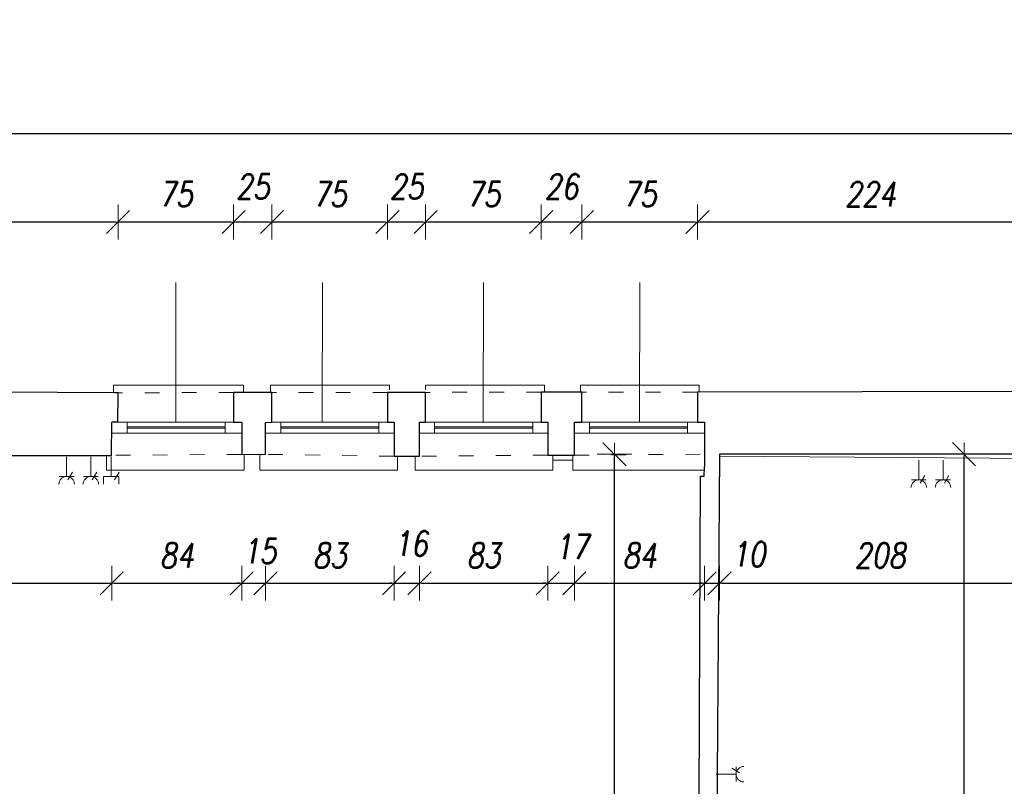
# Model space of a CAD drawing. Header units: millimetres. Extents: x -58431 to 28973, y -32170 to 9431.
# Tile 42 of 54: x -28274 to -21895, y -4291 to 677. Entities that reach past the tile are written whole.
import ezdxf

# ---------------------------------------------------------------- set-up
doc = ezdxf.new("R2010")
doc.units = ezdxf.units.MM
doc.header["$LTSCALE"] = 8
doc.linetypes.add('ACAD_ISO03W100', pattern=[30, 12, -18])
doc.layers.get('Defpoints').update_dxf_attribs({"lineweight": 0})
for name, color, linetype, lineweight in [('A_DIMEN', 7, 'Continuous', 0), ('BAM_OPISY POWIERZCHNI', 40, 'Continuous', 0), ('instalacje', 6, 'Continuous', 0), ('piętro_dzwi i okna', 3, 'Continuous', 0), ('piętro_parapet', 6, 'Continuous', 0), ('piętro_podciąg', 2, 'ACAD_ISO03W100', 0), ('piętro_rzut', 7, 'Continuous', 30), ('piętro_widok', 4, 'Continuous', 0), ('wymiarowanie', 4, 'Continuous', 0)]:
    doc.layers.add(name, color=color, linetype=linetype, lineweight=lineweight)
doc.styles.add('ROMANS1', font='romans.shx', dxfattribs={"width": 0.8, "oblique": 10})
doc.dimstyles.new('NARCH100', dxfattribs={"dimscale": 100, "dimtxt": 1.6, "dimasz": 0.15, "dimexe": 0, "dimexo": 0, "dimgap": 1, "dimtad": 1, "dimdec": 0, "dimlfac": 0.1, "dimrnd": 1, "dimdsep": 46, "dimtxsty": 'ROMANS1', "dimblk": 'wym', "dimcen": -1.5, "dimse1": 1, "dimse2": 1, "dimclrd": 4, "dimclre": 4, "dimclrt": 3, "dimadec": 0, "dimazin": 0, "dimtfac": 0.04, "dimtdec": 0, "dimtmove": 2, "dimatfit": 3, "dimldrblk": 'wym', "dimfxl": 0, "dimtolj": 1, "dimarcsym": 0})

# ---------------------------------------------------------------- blocks, each defined once
blk = doc.blocks.new('wym')
at = {"layer": 'A_DIMEN', "color": 4, "ltscale": 100}
for p, q in [((-5, -5), (5, 5)), ((0, -7.5), (0, 7.5)), ((-5, 0), (5, 0))]:
    blk.add_line(p, q, dxfattribs=at)
blk = doc.blocks.new('*D143')
at = {"layer": 'Defpoints', "color": 0, "transparency": 16777216}
for p in [(-23882.9, -634.4), (-23882.9, -1736), (-21641.4, -1733)]:
    blk.add_point(p, dxfattribs=at)
at = {"layer": 'piętro_widok', "color": 4, "lineweight": -2, "transparency": 16777216}
blk.add_line((-21656.4, -634.4), (-23867.9, -634.4), dxfattribs=at)
at = {"layer": 'piętro_widok', "color": 4, "lineweight": -2, "transparency": 16777216, "xscale": 15, "yscale": 15, "zscale": 15}
for p, rotation in [((-23882.9, -634.4), 179.9999999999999), ((-21641.4, -634.4), 359.9999999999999)]:
    blk.add_blockref('wym', p, dxfattribs=dict(at, rotation=rotation))
at = {"layer": 'piętro_widok', "color": 3, "transparency": 16777216, "insert": (-22762.2, -454.4), "char_height": 160, "attachment_point": 5, "style": 'ROMANS1'}
blk.add_mtext('\\A1;224', dxfattribs=at)
blk = doc.blocks.new('*D144')
at = {"layer": 'Defpoints', "color": 0, "transparency": 16777216}
for p in [(-24631.6, -634.4), (-24631.6, -1737), (-23882.9, -1736)]:
    blk.add_point(p, dxfattribs=at)
at = {"layer": 'piętro_widok', "color": 4, "lineweight": -2, "transparency": 16777216}
blk.add_line((-23897.9, -634.4), (-24616.6, -634.4), dxfattribs=at)
at = {"layer": 'piętro_widok', "color": 4, "lineweight": -2, "transparency": 16777216, "xscale": 15, "yscale": 15, "zscale": 15}
for p, rotation in [((-24631.6, -634.4), 179.9999999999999), ((-23882.9, -634.4), 359.9999999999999)]:
    blk.add_blockref('wym', p, dxfattribs=dict(at, rotation=rotation))
at = {"layer": 'piętro_widok', "color": 3, "transparency": 16777216, "insert": (-24257.2, -454.4), "char_height": 160, "attachment_point": 5, "style": 'ROMANS1'}
blk.add_mtext('\\A1;75', dxfattribs=at)
blk = doc.blocks.new('*D145')
at = {"layer": 'Defpoints', "color": 0, "transparency": 16777216}
for p in [(-24895.5, -634.4), (-24895.5, -1737.3), (-24631.6, -1737)]:
    blk.add_point(p, dxfattribs=at)
at = {"layer": 'piętro_widok', "color": 4, "lineweight": -2, "transparency": 16777216}
blk.add_line((-24646.6, -634.4), (-24880.5, -634.4), dxfattribs=at)
at = {"layer": 'piętro_widok', "color": 4, "lineweight": -2, "transparency": 16777216, "xscale": 15, "yscale": 15, "zscale": 15}
for p, rotation in [((-24895.5, -634.4), 179.9999999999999), ((-24631.6, -634.4), 359.9999999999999)]:
    blk.add_blockref('wym', p, dxfattribs=dict(at, rotation=rotation))
at = {"layer": 'piętro_widok', "color": 3, "transparency": 16777216, "insert": (-24763.6, -404.4), "char_height": 160, "attachment_point": 5, "style": 'ROMANS1'}
blk.add_mtext('\\A1;26', dxfattribs=at)
blk = doc.blocks.new('*D146')
at = {"layer": 'Defpoints', "color": 0, "transparency": 16777216}
for p in [(-25644.2, -634.4), (-25644.2, -1738.3), (-24895.5, -1737.3)]:
    blk.add_point(p, dxfattribs=at)
at = {"layer": 'piętro_widok', "color": 4, "lineweight": -2, "transparency": 16777216}
blk.add_line((-24910.5, -634.4), (-25629.2, -634.4), dxfattribs=at)
at = {"layer": 'piętro_widok', "color": 4, "lineweight": -2, "transparency": 16777216, "xscale": 15, "yscale": 15, "zscale": 15}
for p, rotation in [((-25644.2, -634.4), 179.9999999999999), ((-24895.5, -634.4), 359.9999999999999)]:
    blk.add_blockref('wym', p, dxfattribs=dict(at, rotation=rotation))
at = {"layer": 'piętro_widok', "color": 3, "transparency": 16777216, "insert": (-25269.9, -454.4), "char_height": 160, "attachment_point": 5, "style": 'ROMANS1'}
blk.add_mtext('\\A1;75', dxfattribs=at)
blk = doc.blocks.new('*D147')
at = {"layer": 'Defpoints', "color": 0, "transparency": 16777216}
for p in [(-25890.9, -634.4), (-25890.9, -1738.6), (-25644.2, -1738.3)]:
    blk.add_point(p, dxfattribs=at)
at = {"layer": 'piętro_widok', "color": 4, "lineweight": -2, "transparency": 16777216}
blk.add_line((-25659.2, -634.4), (-25875.9, -634.4), dxfattribs=at)
at = {"layer": 'piętro_widok', "color": 4, "lineweight": -2, "transparency": 16777216, "xscale": 15, "yscale": 15, "zscale": 15}
for p, rotation in [((-25890.9, -634.4), 179.9999999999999), ((-25644.2, -634.4), 359.9999999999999)]:
    blk.add_blockref('wym', p, dxfattribs=dict(at, rotation=rotation))
at = {"layer": 'piętro_widok', "color": 3, "transparency": 16777216, "insert": (-25767.6, -404.4), "char_height": 160, "attachment_point": 5, "style": 'ROMANS1'}
blk.add_mtext('\\A1;25', dxfattribs=at)
blk = doc.blocks.new('*D148')
at = {"layer": 'Defpoints', "color": 0, "transparency": 16777216}
for p in [(-26639.6, -634.4), (-26639.6, -1739.6), (-25890.9, -1738.6)]:
    blk.add_point(p, dxfattribs=at)
at = {"layer": 'piętro_widok', "color": 4, "lineweight": -2, "transparency": 16777216}
blk.add_line((-25905.9, -634.4), (-26624.6, -634.4), dxfattribs=at)
at = {"layer": 'piętro_widok', "color": 4, "lineweight": -2, "transparency": 16777216, "xscale": 15, "yscale": 15, "zscale": 15}
for p, rotation in [((-26639.6, -634.4), 179.9999999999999), ((-25890.9, -634.4), 359.9999999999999)]:
    blk.add_blockref('wym', p, dxfattribs=dict(at, rotation=rotation))
at = {"layer": 'piętro_widok', "color": 3, "transparency": 16777216, "insert": (-26265.3, -454.4), "char_height": 160, "attachment_point": 5, "style": 'ROMANS1'}
blk.add_mtext('\\A1;75', dxfattribs=at)
blk = doc.blocks.new('*D149')
at = {"layer": 'Defpoints', "color": 0, "transparency": 16777216}
for p in [(-26888.3, -634.4), (-26888.3, -1740), (-26639.6, -1739.6)]:
    blk.add_point(p, dxfattribs=at)
at = {"layer": 'piętro_widok', "color": 4, "lineweight": -2, "transparency": 16777216}
blk.add_line((-26654.6, -634.4), (-26873.3, -634.4), dxfattribs=at)
at = {"layer": 'piętro_widok', "color": 4, "lineweight": -2, "transparency": 16777216, "xscale": 15, "yscale": 15, "zscale": 15}
for p, rotation in [((-26888.3, -634.4), 179.9999999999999), ((-26639.6, -634.4), 359.9999999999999)]:
    blk.add_blockref('wym', p, dxfattribs=dict(at, rotation=rotation))
at = {"layer": 'piętro_widok', "color": 3, "transparency": 16777216, "insert": (-26764, -404.4), "char_height": 160, "attachment_point": 5, "style": 'ROMANS1'}
blk.add_mtext('\\A1;25', dxfattribs=at)
blk = doc.blocks.new('*D150')
at = {"layer": 'Defpoints', "color": 0, "transparency": 16777216}
for p in [(-27637, -634.4), (-27637, -1740.9), (-26888.3, -1740)]:
    blk.add_point(p, dxfattribs=at)
at = {"layer": 'piętro_widok', "color": 4, "lineweight": -2, "transparency": 16777216}
blk.add_line((-26903.3, -634.4), (-27622, -634.4), dxfattribs=at)
at = {"layer": 'piętro_widok', "color": 4, "lineweight": -2, "transparency": 16777216, "xscale": 15, "yscale": 15, "zscale": 15}
for p, rotation in [((-27637, -634.4), 179.9999999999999), ((-26888.3, -634.4), 359.9999999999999)]:
    blk.add_blockref('wym', p, dxfattribs=dict(at, rotation=rotation))
at = {"layer": 'piętro_widok', "color": 3, "transparency": 16777216, "insert": (-27262.7, -454.4), "char_height": 160, "attachment_point": 5, "style": 'ROMANS1'}
blk.add_mtext('\\A1;75', dxfattribs=at)
blk = doc.blocks.new('*D151')
at = {"layer": 'Defpoints', "color": 0, "transparency": 16777216}
for p in [(-29892.7, -634.4), (-29892.7, -1729.4), (-27637, -1740.9)]:
    blk.add_point(p, dxfattribs=at)
at = {"layer": 'piętro_widok', "color": 4, "lineweight": -2, "transparency": 16777216}
blk.add_line((-27652, -634.4), (-29877.7, -634.4), dxfattribs=at)
at = {"layer": 'piętro_widok', "color": 4, "lineweight": -2, "transparency": 16777216, "xscale": 15, "yscale": 15, "zscale": 15}
for p, rotation in [((-29892.7, -634.4), 179.9999999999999), ((-27637, -634.4), 359.9999999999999)]:
    blk.add_blockref('wym', p, dxfattribs=dict(at, rotation=rotation))
at = {"layer": 'piętro_widok', "color": 3, "transparency": 16777216, "insert": (-28764.8, -454.4), "char_height": 160, "attachment_point": 5, "style": 'ROMANS1'}
blk.add_mtext('\\A1;226', dxfattribs=at)
blk = doc.blocks.new('*D542')
at = {"layer": 'BAM_OPISY POWIERZCHNI', "color": 4, "lineweight": -2, "transparency": 16777216}
blk.add_line((-56012, -61), (-1471.7, -61), dxfattribs=at)
at = {"layer": 'Defpoints', "color": 0, "transparency": 16777216}
for p in [(-1456.7, -61), (-1456.7, -1693.8), (-56027, -1738.3)]:
    blk.add_point(p, dxfattribs=at)
at = {"layer": 'BAM_OPISY POWIERZCHNI', "color": 4, "lineweight": -2, "transparency": 16777216, "xscale": 15, "yscale": 15, "zscale": 15, "rotation": 179.9999999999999}
blk.add_blockref('wym', (-56027, -61), dxfattribs=at)
at = {"layer": 'BAM_OPISY POWIERZCHNI', "color": 4, "lineweight": -2, "transparency": 16777216, "xscale": 15, "yscale": 15, "zscale": 15}
blk.add_blockref('wym', (-1456.7, -61), dxfattribs=at)
at = {"layer": 'BAM_OPISY POWIERZCHNI', "color": 3, "transparency": 16777216, "insert": (-28741.9, 119), "char_height": 160, "attachment_point": 5, "style": 'ROMANS1'}
blk.add_mtext('\\A1;5457', dxfattribs=at)
blk = doc.blocks.new('*D573')
at = {"layer": 'BAM_OPISY POWIERZCHNI', "color": 4, "lineweight": -2, "transparency": 16777216}
blk.add_line((-29845, -2975.4), (-27693, -2975.4), dxfattribs=at)
at = {"layer": 'Defpoints', "color": 0, "transparency": 16777216}
for p in [(-29860, -2002), (-27678, -2002), (-27678, -2975.4)]:
    blk.add_point(p, dxfattribs=at)
at = {"layer": 'BAM_OPISY POWIERZCHNI', "color": 4, "lineweight": -2, "transparency": 16777216, "xscale": 15, "yscale": 15, "zscale": 15, "rotation": 179.9999999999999}
blk.add_blockref('wym', (-29860, -2975.4), dxfattribs=at)
at = {"layer": 'BAM_OPISY POWIERZCHNI', "color": 4, "lineweight": -2, "transparency": 16777216, "xscale": 15, "yscale": 15, "zscale": 15}
blk.add_blockref('wym', (-27678, -2975.4), dxfattribs=at)
at = {"layer": 'BAM_OPISY POWIERZCHNI', "color": 3, "transparency": 16777216, "insert": (-28769, -2795.4), "char_height": 160, "attachment_point": 5, "style": 'ROMANS1'}
blk.add_mtext('\\A1;218', dxfattribs=at)
blk = doc.blocks.new('*D574')
at = {"layer": 'BAM_OPISY POWIERZCHNI', "color": 4, "lineweight": -2, "transparency": 16777216}
blk.add_line((-27663, -2975.4), (-26850.9, -2975.4), dxfattribs=at)
at = {"layer": 'Defpoints', "color": 0, "transparency": 16777216}
for p in [(-27678, -2002), (-26835.9, -2002), (-26835.9, -2975.4)]:
    blk.add_point(p, dxfattribs=at)
at = {"layer": 'BAM_OPISY POWIERZCHNI', "color": 4, "lineweight": -2, "transparency": 16777216, "xscale": 15, "yscale": 15, "zscale": 15, "rotation": 179.9999999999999}
blk.add_blockref('wym', (-27678, -2975.4), dxfattribs=at)
at = {"layer": 'BAM_OPISY POWIERZCHNI', "color": 4, "lineweight": -2, "transparency": 16777216, "xscale": 15, "yscale": 15, "zscale": 15}
blk.add_blockref('wym', (-26835.9, -2975.4), dxfattribs=at)
at = {"layer": 'BAM_OPISY POWIERZCHNI', "color": 3, "transparency": 16777216, "insert": (-27257, -2795.4), "char_height": 160, "attachment_point": 5, "style": 'ROMANS1'}
blk.add_mtext('\\A1;84', dxfattribs=at)
blk = doc.blocks.new('*D575')
at = {"layer": 'BAM_OPISY POWIERZCHNI', "color": 4, "lineweight": -2, "transparency": 16777216}
for p, q in [((-26850.9, -2975.4), (-26865.9, -2975.4)), ((-26835.9, -2975.4), (-26681.2, -2975.4)), ((-26666.2, -2975.4), (-26651.2, -2975.4))]:
    blk.add_line(p, q, dxfattribs=at)
at = {"layer": 'Defpoints', "color": 0, "transparency": 16777216}
for p in [(-26835.9, -2002), (-26681.2, -2002), (-26681.2, -2975.4)]:
    blk.add_point(p, dxfattribs=at)
at = {"layer": 'BAM_OPISY POWIERZCHNI', "color": 4, "lineweight": -2, "transparency": 16777216, "xscale": 15, "yscale": 15, "zscale": 15}
for p, rotation in [((-26835.9, -2975.4), 359.9999999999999), ((-26681.2, -2975.4), 179.9999999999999)]:
    blk.add_blockref('wym', p, dxfattribs=dict(at, rotation=rotation))
at = {"layer": 'BAM_OPISY POWIERZCHNI', "color": 3, "transparency": 16777216, "insert": (-26720.5, -2766.9), "char_height": 160, "attachment_point": 5, "style": 'ROMANS1'}
blk.add_mtext('\\A1;15', dxfattribs=at)
blk = doc.blocks.new('*D576')
at = {"layer": 'BAM_OPISY POWIERZCHNI', "color": 4, "lineweight": -2, "transparency": 16777216}
blk.add_line((-26666.2, -2975.4), (-25863.5, -2975.4), dxfattribs=at)
at = {"layer": 'Defpoints', "color": 0, "transparency": 16777216}
for p in [(-26681.2, -2002), (-25848.5, -2002), (-25848.5, -2975.4)]:
    blk.add_point(p, dxfattribs=at)
at = {"layer": 'BAM_OPISY POWIERZCHNI', "color": 4, "lineweight": -2, "transparency": 16777216, "xscale": 15, "yscale": 15, "zscale": 15, "rotation": 179.9999999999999}
blk.add_blockref('wym', (-26681.2, -2975.4), dxfattribs=at)
at = {"layer": 'BAM_OPISY POWIERZCHNI', "color": 4, "lineweight": -2, "transparency": 16777216, "xscale": 15, "yscale": 15, "zscale": 15}
blk.add_blockref('wym', (-25848.5, -2975.4), dxfattribs=at)
at = {"layer": 'BAM_OPISY POWIERZCHNI', "color": 3, "transparency": 16777216, "insert": (-26264.9, -2795.4), "char_height": 160, "attachment_point": 5, "style": 'ROMANS1'}
blk.add_mtext('\\A1;83', dxfattribs=at)
blk = doc.blocks.new('*D577')
at = {"layer": 'BAM_OPISY POWIERZCHNI', "color": 4, "lineweight": -2, "transparency": 16777216}
for p, q in [((-25863.5, -2975.4), (-25878.5, -2975.4)), ((-25848.5, -2975.4), (-25684.2, -2975.4)), ((-25669.2, -2975.4), (-25654.2, -2975.4))]:
    blk.add_line(p, q, dxfattribs=at)
at = {"layer": 'Defpoints', "color": 0, "transparency": 16777216}
for p in [(-25848.5, -2002), (-25684.2, -2002), (-25684.2, -2975.4)]:
    blk.add_point(p, dxfattribs=at)
at = {"layer": 'BAM_OPISY POWIERZCHNI', "color": 4, "lineweight": -2, "transparency": 16777216, "xscale": 15, "yscale": 15, "zscale": 15}
for p, rotation in [((-25848.5, -2975.4), 359.9999999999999), ((-25684.2, -2975.4), 179.9999999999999)]:
    blk.add_blockref('wym', p, dxfattribs=dict(at, rotation=rotation))
at = {"layer": 'BAM_OPISY POWIERZCHNI', "color": 3, "transparency": 16777216, "insert": (-25739.9, -2718.5), "char_height": 160, "attachment_point": 5, "style": 'ROMANS1'}
blk.add_mtext('\\A1;16', dxfattribs=at)
blk = doc.blocks.new('*D578')
at = {"layer": 'BAM_OPISY POWIERZCHNI', "color": 4, "lineweight": -2, "transparency": 16777216}
blk.add_line((-25669.2, -2975.4), (-24867.9, -2975.4), dxfattribs=at)
at = {"layer": 'Defpoints', "color": 0, "transparency": 16777216}
for p in [(-25684.2, -2002), (-24852.9, -2002), (-24852.9, -2975.4)]:
    blk.add_point(p, dxfattribs=at)
at = {"layer": 'BAM_OPISY POWIERZCHNI', "color": 4, "lineweight": -2, "transparency": 16777216, "xscale": 15, "yscale": 15, "zscale": 15, "rotation": 179.9999999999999}
blk.add_blockref('wym', (-25684.2, -2975.4), dxfattribs=at)
at = {"layer": 'BAM_OPISY POWIERZCHNI', "color": 4, "lineweight": -2, "transparency": 16777216, "xscale": 15, "yscale": 15, "zscale": 15}
blk.add_blockref('wym', (-24852.9, -2975.4), dxfattribs=at)
at = {"layer": 'BAM_OPISY POWIERZCHNI', "color": 3, "transparency": 16777216, "insert": (-25268.6, -2795.4), "char_height": 160, "attachment_point": 5, "style": 'ROMANS1'}
blk.add_mtext('\\A1;83', dxfattribs=at)
blk = doc.blocks.new('*D579')
at = {"layer": 'BAM_OPISY POWIERZCHNI', "color": 4, "lineweight": -2, "transparency": 16777216}
for p, q in [((-24867.9, -2975.4), (-24882.9, -2975.4)), ((-24852.9, -2975.4), (-24680.3, -2975.4)), ((-24665.3, -2975.4), (-24650.3, -2975.4))]:
    blk.add_line(p, q, dxfattribs=at)
at = {"layer": 'Defpoints', "color": 0, "transparency": 16777216}
for p in [(-24852.9, -2002), (-24680.3, -2002), (-24680.3, -2975.4)]:
    blk.add_point(p, dxfattribs=at)
at = {"layer": 'BAM_OPISY POWIERZCHNI', "color": 4, "lineweight": -2, "transparency": 16777216, "xscale": 15, "yscale": 15, "zscale": 15}
for p, rotation in [((-24852.9, -2975.4), 359.9999999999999), ((-24680.3, -2975.4), 179.9999999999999)]:
    blk.add_blockref('wym', p, dxfattribs=dict(at, rotation=rotation))
at = {"layer": 'BAM_OPISY POWIERZCHNI', "color": 3, "transparency": 16777216, "insert": (-24697.8, -2738.7), "char_height": 160, "attachment_point": 5, "style": 'ROMANS1'}
blk.add_mtext('\\A1;17', dxfattribs=at)
blk = doc.blocks.new('*D580')
at = {"layer": 'BAM_OPISY POWIERZCHNI', "color": 4, "lineweight": -2, "transparency": 16777216}
blk.add_line((-24665.3, -2975.4), (-23851.5, -2975.4), dxfattribs=at)
at = {"layer": 'Defpoints', "color": 0, "transparency": 16777216}
for p in [(-24680.3, -2002), (-23836.5, -2002), (-23836.5, -2975.4)]:
    blk.add_point(p, dxfattribs=at)
at = {"layer": 'BAM_OPISY POWIERZCHNI', "color": 4, "lineweight": -2, "transparency": 16777216, "xscale": 15, "yscale": 15, "zscale": 15, "rotation": 179.9999999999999}
blk.add_blockref('wym', (-24680.3, -2975.4), dxfattribs=at)
at = {"layer": 'BAM_OPISY POWIERZCHNI', "color": 4, "lineweight": -2, "transparency": 16777216, "xscale": 15, "yscale": 15, "zscale": 15}
blk.add_blockref('wym', (-23836.5, -2975.4), dxfattribs=at)
at = {"layer": 'BAM_OPISY POWIERZCHNI', "color": 3, "transparency": 16777216, "insert": (-24258.4, -2795.4), "char_height": 160, "attachment_point": 5, "style": 'ROMANS1'}
blk.add_mtext('\\A1;84', dxfattribs=at)
blk = doc.blocks.new('*D581')
at = {"layer": 'BAM_OPISY POWIERZCHNI', "color": 4, "lineweight": -2, "transparency": 16777216}
for p, q in [((-23851.5, -2975.4), (-23866.5, -2975.4)), ((-23836.5, -2975.4), (-23739.8, -2975.4)), ((-23724.8, -2975.4), (-23709.8, -2975.4))]:
    blk.add_line(p, q, dxfattribs=at)
at = {"layer": 'Defpoints', "color": 0, "transparency": 16777216}
for p in [(-23836.5, -2002), (-23739.8, -2139), (-23739.8, -2975.4)]:
    blk.add_point(p, dxfattribs=at)
at = {"layer": 'BAM_OPISY POWIERZCHNI', "color": 4, "lineweight": -2, "transparency": 16777216, "xscale": 15, "yscale": 15, "zscale": 15}
for p, rotation in [((-23836.5, -2975.4), 359.9999999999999), ((-23739.8, -2975.4), 179.9999999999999)]:
    blk.add_blockref('wym', p, dxfattribs=dict(at, rotation=rotation))
at = {"layer": 'BAM_OPISY POWIERZCHNI', "color": 3, "transparency": 16777216, "insert": (-23551.7, -2787.1), "char_height": 160, "attachment_point": 5, "style": 'ROMANS1'}
blk.add_mtext('\\A1;10', dxfattribs=at)
blk = doc.blocks.new('*D582')
at = {"layer": 'BAM_OPISY POWIERZCHNI', "color": 4, "lineweight": -2, "transparency": 16777216}
blk.add_line((-23724.8, -2975.4), (-21674.8, -2975.4), dxfattribs=at)
at = {"layer": 'Defpoints', "color": 0, "transparency": 16777216}
for p in [(-21659.8, -1989.7), (-23739.8, -2139), (-21659.8, -2975.4)]:
    blk.add_point(p, dxfattribs=at)
at = {"layer": 'BAM_OPISY POWIERZCHNI', "color": 4, "lineweight": -2, "transparency": 16777216, "xscale": 15, "yscale": 15, "zscale": 15, "rotation": 179.9999999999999}
blk.add_blockref('wym', (-23739.8, -2975.4), dxfattribs=at)
at = {"layer": 'BAM_OPISY POWIERZCHNI', "color": 4, "lineweight": -2, "transparency": 16777216, "xscale": 15, "yscale": 15, "zscale": 15}
blk.add_blockref('wym', (-21659.8, -2975.4), dxfattribs=at)
at = {"layer": 'BAM_OPISY POWIERZCHNI', "color": 3, "transparency": 16777216, "insert": (-22699.8, -2795.4), "char_height": 160, "attachment_point": 5, "style": 'ROMANS1'}
blk.add_mtext('\\A1;208', dxfattribs=at)
blk = doc.blocks.new('*D646')
at = {"layer": 'BAM_OPISY POWIERZCHNI', "color": 4, "lineweight": -2, "transparency": 16777216}
blk.add_line((-24420.4, -7497.2), (-24420.4, -2154.6), dxfattribs=at)
at = {"layer": 'Defpoints', "color": 0, "transparency": 16777216}
for p in [(-24420.4, -2139.6), (-23836.5, -2139.6), (-23884.6, -7512.2)]:
    blk.add_point(p, dxfattribs=at)
at = {"layer": 'BAM_OPISY POWIERZCHNI', "color": 4, "lineweight": -2, "transparency": 16777216, "xscale": 15, "yscale": 15, "zscale": 15}
for p, rotation in [((-24420.4, -2139.6), 90), ((-24420.4, -7512.2), 270)]:
    blk.add_blockref('wym', p, dxfattribs=dict(at, rotation=rotation))
at = {"layer": 'BAM_OPISY POWIERZCHNI', "color": 3, "transparency": 16777216, "insert": (-24600.4, -4825.9), "char_height": 160, "attachment_point": 5, "rotation": 90, "style": 'ROMANS1'}
blk.add_mtext('\\A1;537', dxfattribs=at)
blk = doc.blocks.new('*D649')
at = {"layer": 'BAM_OPISY POWIERZCHNI', "color": 4, "lineweight": -2, "transparency": 16777216}
blk.add_line((-22155.7, -7473.5), (-22155.7, -2154), dxfattribs=at)
at = {"layer": 'Defpoints', "color": 0, "transparency": 16777216}
for p in [(-23739.8, -2139), (-22155.7, -2139), (-23282.4, -7488.5)]:
    blk.add_point(p, dxfattribs=at)
at = {"layer": 'BAM_OPISY POWIERZCHNI', "color": 4, "lineweight": -2, "transparency": 16777216, "xscale": 15, "yscale": 15, "zscale": 15}
for p, rotation in [((-22155.7, -2139), 90), ((-22155.7, -7488.5), 270)]:
    blk.add_blockref('wym', p, dxfattribs=dict(at, rotation=rotation))
at = {"layer": 'BAM_OPISY POWIERZCHNI', "color": 3, "transparency": 16777216, "insert": (-22335.7, -4813.7), "char_height": 160, "attachment_point": 5, "rotation": 90, "style": 'ROMANS1'}
blk.add_mtext('\\A1;535', dxfattribs=at)

msp = doc.modelspace()

# ---------------------------------------------------------------- linework, layer by layer
at = {"layer": 'instalacje'}
for points in [[(-27970.2, -2283.3), (-27970.2, -2155.3)], [(-27813.3, -2283.3), (-27813.3, -2155.3)], [(-27681.4, -2283.3), (-27681.4, -2155.3)], [(-22448.8, -2305.3), (-22448.8, -2177.3)], [(-22291.9, -2305.3), (-22291.9, -2177.3)], [(-27922.2, -2283.3), (-28018.1, -2283.3)], [(-27961.5, -2304.9), (-27931.6, -2255.2)], [(-27765.3, -2283.3), (-27861.2, -2283.3)], [(-27804.6, -2304.9), (-27774.7, -2255.2)], [(-27731.6, -2283.3), (-27631.1, -2283.3)], [(-27731.6, -2333.5), (-27731.6, -2283.3)], [(-27659.9, -2304.9), (-27630, -2255.2)], [(-27631.1, -2333.5), (-27631.1, -2283.3)], [(-22440.2, -2326.8), (-22410.3, -2277.1)], [(-22283.3, -2326.8), (-22253.4, -2277.1)], [(-22400.9, -2305.3), (-22496.8, -2305.3)], [(-22244, -2305.3), (-22339.9, -2305.3)], [(-23611.3, -4204.1), (-23661, -4174.2)], [(-23632.9, -4164.8), (-23632.9, -4260.7)], [(-23632.9, -4212.8), (-23760.9, -4212.8)]]:
    msp.add_lwpolyline(points, dxfattribs=at)
for centre, start, end in [((-27970.2, -2333.5), 360, 180), ((-27813.3, -2333.5), 360, 180), ((-22448.8, -2355.5), 360, 180), ((-22291.9, -2355.5), 360, 180), ((-23582.6, -4212.8), 90, 270)]:
    msp.add_arc(centre, 50.2, start, end, dxfattribs=at)
at = {"layer": 'piętro_dzwi i okna'}
for points in [[(-27638.3, -1932.1), (-26888.3, -1932.1)], [(-27578.6, -2002), (-27578.6, -1932)], [(-27578.6, -1961.7), (-26943, -1961.7)], [(-27578.6, -1971.3), (-26943, -1971.3)], [(-26943, -2002), (-26943, -1932)], [(-26640.9, -1932.3), (-25890.9, -1932.3)], [(-26582.2, -2002), (-26582.2, -1932)], [(-26582.2, -1961.7), (-25946.6, -1961.7)], [(-26582.2, -1971.3), (-25946.6, -1971.3)], [(-25946.6, -2002), (-25946.6, -1932)], [(-25645.5, -1932.1), (-24895.5, -1932.1)], [(-25585.7, -2002), (-25585.7, -1932)], [(-25585.7, -1961.7), (-24950.2, -1961.7)], [(-25585.7, -1971.3), (-24950.2, -1971.3)], [(-24950.2, -2002), (-24950.2, -1932)], [(-24632.8, -1932), (-23882.9, -1932)], [(-24582.4, -2002), (-24582.4, -1932)], [(-24582.4, -1961.7), (-23946.8, -1961.7)], [(-24582.4, -1971.3), (-23946.8, -1971.3)], [(-23946.8, -2002), (-23946.8, -1932)], [(-27678, -2002), (-26835.9, -2002)], [(-26681.2, -2002), (-25848.5, -2002)], [(-25684.2, -2002), (-24852.9, -2002)], [(-24680.3, -2002), (-23836.5, -2002)]]:
    msp.add_lwpolyline(points, dxfattribs=at)
at = {"layer": 'piętro_parapet'}
for points in [[(-27666.2, -1740.9), (-27666.2, -1692.7), (-26823.7, -1692.7), (-26823.7, -1739.9)], [(-26649.3, -1739.6), (-26649.3, -1692.7), (-25879.2, -1692.7), (-25879.2, -1721.3)], [(-25644.4, -1722.5), (-25644.4, -1692.7), (-24874.3, -1692.7), (-24874.3, -1737.3)], [(-24641.7, -1737), (-24641.7, -1692.7), (-23871.6, -1692.7), (-23871.6, -1736)], [(-27711.1, -2146.4), (-27711.1, -2242.1), (-26819.6, -2242.1), (-26819.9, -2139.3)], [(-26717.9, -2139.9), (-26717.9, -2242.1), (-25826.4, -2242.1), (-25826.7, -2152.1)], [(-25711.7, -2152.1), (-25711.7, -2242.1), (-24820.1, -2242.1), (-24820.5, -2145.2)], [(-24690.3, -2145.2), (-24690.3, -2242.1), (-23837.5, -2242.1)]]:
    msp.add_lwpolyline(points, dxfattribs=at)
at = {"layer": 'piętro_podciąg'}
for points in [[(-26888.3, -1739.6), (-27637, -1740.9)], [(-25890.9, -1738.6), (-26639.6, -1739.6)], [(-24895.5, -1737.3), (-25644.2, -1738.3)], [(-23882.9, -1736), (-24631.6, -1737)], [(-26835.9, -2140.1), (-27679.4, -2146.4)], [(-25848.5, -2152.1), (-26681.2, -2140.1)], [(-24852.9, -2145.2), (-25684.2, -2152.1)], [(-24680.3, -2145.2), (-23836.5, -2139.6)]]:
    msp.add_lwpolyline(points, dxfattribs=at)
at = {"layer": 'piętro_rzut'}
for p, q in [((-27637, -1740.9), (-27660.2, -1741)), ((-27638.3, -1932.1, -1869.9), (-27637, -1740.9, -1869.9)), ((-26639.6, -1739.6), (-26888.3, -1740)), ((-25644.2, -1738.3), (-25890.9, -1738.6)), ((-24631.6, -1737), (-24895.5, -1737.3)), ((-21641.4, -1733), (-23882.9, -1736)), ((-27679.4, -2146.4), (-27677.3, -1932))]:
    msp.add_line(p, q, dxfattribs=at)
for points in [[(-27658.3, -1741), (-29892.7, -1729.4)], [(-26888.3, -1740), (-26888.3, -1932), (-26835.9, -1932), (-26835.9, -2139.2), (-26681.2, -2140.1), (-26681.2, -1932.9), (-26640.9, -1932.1), (-26639.6, -1739.6)], [(-25890.9, -1738.6), (-25890.9, -1932), (-25848.5, -1931.7), (-25848.5, -2152.2), (-25684.2, -2152.1), (-25684.2, -1932.1), (-25645.5, -1932.1), (-25644.2, -1738.3)], [(-24895.5, -1737.3), (-24895.5, -1932), (-24852.9, -1932), (-24852.9, -2145.2), (-24680.3, -2145.2), (-24680.3, -1932), (-24632.8, -1932), (-24631.6, -1737)], [(-23882.9, -1736), (-23882.9, -1932), (-23836.5, -1932), (-23836.5, -2221.8)], [(-29860, -2146.4), (-27679.4, -2146.4)], [(-21659.8, -2139), (-23739.8, -2139), (-23779.8, -7488.5), (-23655.2, -7488.5)], [(-23863.4, -2282.3), (-23839.5, -2282.3), (-23836.5, -2221.8)], [(-23884.6, -7512.2), (-23863.4, -2282.3)]]:
    msp.add_lwpolyline(points, dxfattribs=at)
at = {"layer": 'piętro_rzut', "elevation": -1869.9}
msp.add_lwpolyline([(-27638.3, -1932.1), (-27677.3, -1932)], dxfattribs=at)
at = {"layer": 'piętro_widok'}
for points in [[(-21699, -2167.1), (-23739.9, -2151.8)], [(-24690.3, -2176.7), (-24820.4, -2177.2)]]:
    msp.add_lwpolyline(points, dxfattribs=at)
at = {"layer": 'wymiarowanie'}
for points in [[(-27263.3, -1932.1), (-27262.8, -1026.7)], [(-26313.8, -1932.3), (-26313.2, -1026.8)], [(-25270.5, -1932.1), (-25270, -1026.7)], [(-24257.9, -1932), (-24257.3, -1026.5)]]:
    msp.add_lwpolyline(points, dxfattribs=at)

# ---------------------------------------------------------------- dimensions: what is measured, and where the dimension line sits
at = {"layer": 'BAM_OPISY POWIERZCHNI'}
for base, p1, p2, picture, middle in [((-1456.7, -61), (-56027, -1738.3), (-1456.7, -1693.8), '*D542', (-28741.9, 119)), ((-27678, -2975.4), (-29860, -2002), (-27678, -2002), '*D573', (-28769, -2795.4)), ((-26835.9, -2975.4), (-27678, -2002), (-26835.9, -2002), '*D574', (-27257, -2795.4)), ((-25848.5, -2975.4), (-26681.2, -2002), (-25848.5, -2002), '*D576', (-26264.9, -2795.4)), ((-24852.9, -2975.4), (-25684.2, -2002), (-24852.9, -2002), '*D578', (-25268.6, -2795.4)), ((-23836.5, -2975.4), (-24680.3, -2002), (-23836.5, -2002), '*D580', (-24258.4, -2795.4)), ((-21659.8, -2975.4), (-23739.8, -2139), (-21659.8, -1989.7), '*D582', (-22699.8, -2795.4))]:
    dim = msp.add_linear_dim(base=base, p1=p1, p2=p2, dimstyle='NARCH100', dxfattribs=at)
    dim.commit()
    dim.dimension.update_dxf_attribs({"geometry": picture, "text_midpoint": middle})
for base, p1, p2, picture, middle in [((-26681.2, -2975.4), (-26835.9, -2002), (-26681.2, -2002), '*D575', (-26720.5, -2766.9)), ((-25684.2, -2975.4), (-25848.5, -2002), (-25684.2, -2002), '*D577', (-25739.9, -2718.5)), ((-24680.3, -2975.4), (-24852.9, -2002), (-24680.3, -2002), '*D579', (-24697.8, -2738.7)), ((-23739.8, -2975.4), (-23836.5, -2002), (-23739.8, -2139), '*D581', (-23551.7, -2787.1))]:
    dim = msp.add_linear_dim(base=base, p1=p1, p2=p2, dimstyle='NARCH100', dxfattribs=at)
    dim.commit()
    dim.dimension.update_dxf_attribs({"geometry": picture, "text_midpoint": middle, "dimtype": 160})
for base, p1, p2, picture, middle in [((-24420.4, -2139.6), (-23884.6, -7512.2), (-23836.5, -2139.6), '*D646', (-24600.4, -4825.9)), ((-22155.7, -2139), (-23282.4, -7488.5), (-23739.8, -2139), '*D649', (-22335.7, -4813.7))]:
    dim = msp.add_linear_dim(base=base, p1=p1, p2=p2, angle=90, dimstyle='NARCH100', dxfattribs=at)
    dim.commit()
    dim.dimension.update_dxf_attribs({"geometry": picture, "text_midpoint": middle})
at = {"layer": 'piętro_widok'}
for base, p1, p2, picture, middle in [((-26888.3, -634.4), (-26639.6, -1739.6), (-26888.3, -1740), '*D149', (-26764, -404.4)), ((-25890.9, -634.4), (-25644.2, -1738.3), (-25890.9, -1738.6), '*D147', (-25767.6, -404.4)), ((-24895.5, -634.4), (-24631.6, -1737), (-24895.5, -1737.3), '*D145', (-24763.6, -404.4)), ((-29892.7, -634.4), (-27637, -1740.9), (-29892.7, -1729.4), '*D151', (-28764.8, -454.4)), ((-27637, -634.4), (-26888.3, -1740), (-27637, -1740.9), '*D150', (-27262.7, -454.4)), ((-26639.6, -634.4), (-25890.9, -1738.6), (-26639.6, -1739.6), '*D148', (-26265.3, -454.4)), ((-25644.2, -634.4), (-24895.5, -1737.3), (-25644.2, -1738.3), '*D146', (-25269.9, -454.4)), ((-24631.6, -634.4), (-23882.9, -1736), (-24631.6, -1737), '*D144', (-24257.2, -454.4)), ((-23882.9, -634.4), (-21641.4, -1733), (-23882.9, -1736), '*D143', (-22762.2, -454.4))]:
    dim = msp.add_linear_dim(base=base, p1=p1, p2=p2, dimstyle='NARCH100', dxfattribs=at)
    dim.commit()
    dim.dimension.update_dxf_attribs({"geometry": picture, "text_midpoint": middle})

doc.saveas('drawing.dxf')
